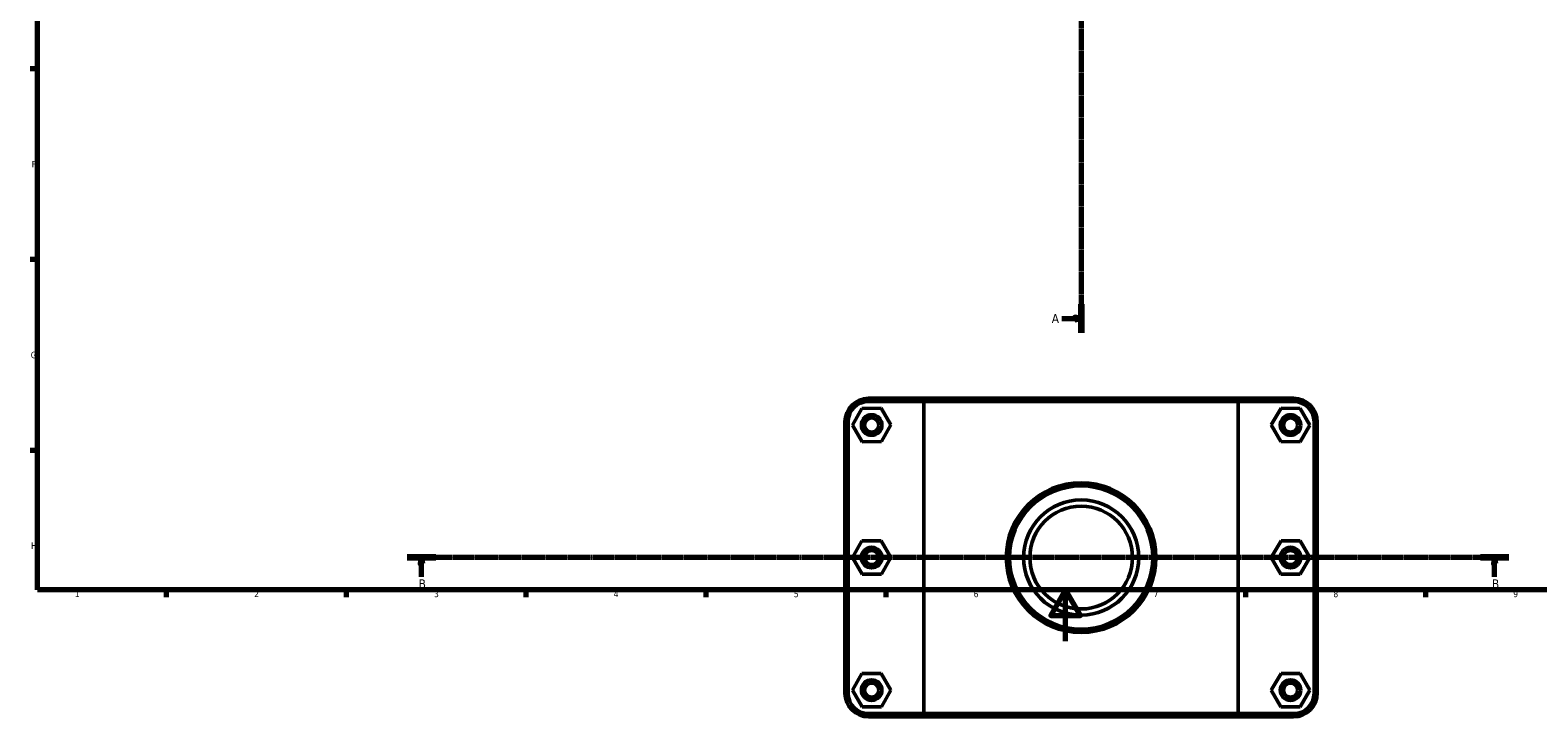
# Model space of a CAD drawing. Header units: millimetres. Extents: x 0 to 1126, y -29 to 1083.
# Tile 1 of 6: x 17 to 604, y -29 to 238. Entities that reach past the tile are written whole.
import ezdxf

# ---------------------------------------------------------------- set-up
doc = ezdxf.new("R2010")
doc.units = ezdxf.units.MM
doc.linetypes.add('CHAIN', pattern=[0.7087, 0.4724, -0.0591, 0.1181, -0.0591])
for name, color, linetype, lineweight in [('Border (ISO)', 7, 'Continuous', 70), ('Section Line (ISO)', 7, 'CHAIN', 70), ('Visible (ISO)', 7, 'Continuous', 50), ('Visible Narrow (ISO)', 7, 'Continuous', 35)]:
    doc.layers.add(name, color=color, linetype=linetype, lineweight=lineweight)
doc.styles.add('Label Text (ISO)', font='tahoma.ttf')
doc.styles.add('Note Text (ISO)', font='tahoma.ttf')

# ---------------------------------------------------------------- blocks, each defined once
blk = doc.blocks.new('Borders Default Border')
at = {"layer": 'Border (ISO)'}
for p, q in [((20, 222.75), (17.1, 222.75)), ((20, 148.5), (17.1, 148.5)), ((20, 74.25), (17.1, 74.25)), ((70.08, 20), (70.08, 17.1)), ((140.17, 20), (140.17, 17.1)), ((210.25, 20), (210.25, 17.1)), ((280.33, 20), (280.33, 17.1)), ((350.42, 20), (350.42, 17.1)), ((490.58, 20), (490.58, 17.1)), ((560.67, 20), (560.67, 17.1))]:
    blk.add_line(p, q, dxfattribs=at)
at = {"layer": 'Border (ISO)', "flags": 128}
for points in [[(20, 20), (20, 574), (821, 574), (821, 20), (20, 20)], [(420.5, 0), (420.5, 20), (414.73, 10), (426.27, 10), (420.5, 20)]]:
    blk.add_lwpolyline(points, dxfattribs=at)
at = {"layer": 'Border (ISO)', "color": 232, "true_color": 0xca0064, "char_height": 2.5, "attachment_point": 7, "style": 'Note Text (ISO)'}
for s, insert in [('F', (17.7, 184.38)), ('G', (17.31, 110.08)), ('H', (17.44, 35.88)), ('1', (34.48, 17.1)), ('2', (104.37, 17.1)), ('3', (174.43, 17.05)), ('4', (244.42, 17.1)), ('5', (314.64, 17.05)), ('6', (384.66, 17.05)), ('7', (454.77, 17.1)), ('8', (524.81, 17.04)), ('9', (594.88, 17.05))]:
    blk.add_mtext(s, dxfattribs=dict(at, insert=insert))
blk = doc.blocks.new('2dTransSection0')
at = {"layer": 'Section Line (ISO)', "linetype": 'CHAIN'}
blk.add_line((426.53, 450.3), (426.53, 119.99), dxfattribs=at)
at = {"layer": 'Section Line (ISO)', "linetype": 'Continuous', "lineweight": 140}
for p, q in [((426.53, 450.3), (426.53, 439.1)), ((426.53, 131.18), (426.53, 119.99))]:
    blk.add_line(p, q, dxfattribs=at)
at = {"layer": 'Section Line (ISO)', "linetype": 'Continuous'}
for p, q in [((419.03, 444.7), (424.03, 444.7)), ((426.53, 444.7), (424.03, 445.2)), ((424.03, 445.2), (424.03, 444.2)), ((424.03, 444.7), (426.53, 444.7)), ((424.03, 444.2), (426.53, 444.7)), ((419.03, 125.58), (424.03, 125.58)), ((426.53, 125.58), (424.03, 126.08)), ((424.03, 126.08), (424.03, 125.08)), ((424.03, 125.58), (426.53, 125.58)), ((424.03, 125.08), (426.53, 125.58))]:
    blk.add_line(p, q, dxfattribs=at)
at = {"layer": 'Section Line (ISO)', "linetype": 'Continuous', "flags": 128}
for points in [[(424.03, 444.2), (426.53, 444.7), (424.03, 445.2), (424.03, 444.2)], [(424.03, 125.08), (426.53, 125.58), (424.03, 126.08), (424.03, 125.08)]]:
    blk.add_lwpolyline(points, dxfattribs=at)
at = {"layer": 'Section Line (ISO)'}
for points in [[(424.03, 444.2), (426.53, 444.7), (424.03, 445.2), (424.03, 444.2)], [(424.03, 125.08), (426.53, 125.58), (424.03, 126.08), (424.03, 125.08)]]:
    blk.add_solid(points, dxfattribs=at)
at = {"layer": 'Section Line (ISO)', "char_height": 3.5, "attachment_point": 7, "style": 'Label Text (ISO)'}
for insert in [(415.08, 442.95), (415.08, 123.83)]:
    blk.add_mtext('A', dxfattribs=dict(at, insert=insert))
blk = doc.blocks.new('2dTransSection1')
at = {"layer": 'Section Line (ISO)', "linetype": 'CHAIN'}
blk.add_line((593.2, 32.51), (163.95, 32.51), dxfattribs=at)
at = {"layer": 'Section Line (ISO)', "linetype": 'Continuous', "lineweight": 140}
for p, q in [((175.08, 32.51), (163.95, 32.51)), ((593.2, 32.51), (582.08, 32.51))]:
    blk.add_line(p, q, dxfattribs=at)
at = {"layer": 'Section Line (ISO)', "linetype": 'Continuous'}
for p, q in [((169.52, 32.51), (169.02, 30.01)), ((169.02, 30.01), (170.02, 30.01)), ((169.52, 30.01), (169.52, 32.51)), ((170.02, 30.01), (169.52, 32.51)), ((169.52, 25.03), (169.52, 30.01)), ((587.64, 32.51), (587.14, 30.01)), ((587.14, 30.01), (588.14, 30.01)), ((587.64, 30.01), (587.64, 32.51)), ((588.14, 30.01), (587.64, 32.51)), ((587.64, 25.03), (587.64, 30.01))]:
    blk.add_line(p, q, dxfattribs=at)
at = {"layer": 'Section Line (ISO)', "linetype": 'Continuous', "flags": 128}
for points in [[(170.02, 30.01), (169.52, 32.51), (169.02, 30.01), (170.02, 30.01)], [(588.14, 30.01), (587.64, 32.51), (587.14, 30.01), (588.14, 30.01)]]:
    blk.add_lwpolyline(points, dxfattribs=at)
at = {"layer": 'Section Line (ISO)'}
for points in [[(170.02, 30.01), (169.52, 32.51), (169.02, 30.01), (170.02, 30.01)], [(588.14, 30.01), (587.64, 32.51), (587.14, 30.01), (588.14, 30.01)]]:
    blk.add_solid(points, dxfattribs=at)
at = {"layer": 'Section Line (ISO)', "char_height": 3.5, "attachment_point": 7, "style": 'Label Text (ISO)'}
for insert in [(168.45, 20.51), (586.57, 20.51)]:
    blk.add_mtext('B', dxfattribs=dict(at, insert=insert))

msp = doc.modelspace()

# ---------------------------------------------------------------- linework, layer by layer
at = {"layer": 'Visible (ISO)'}
for p, q in [((366.064, 94.51), (343.731, 94.51)), ((366.064, 94.51), (486.998, 94.51)), ((509.331, 94.51), (486.998, 94.51)), ((341.144, 90.59), (337.426, 84.07)), ((348.649, 90.63), (341.144, 90.59)), ((343.731, 93.26), (365.294, 93.26)), ((352.437, 84.151), (348.649, 90.63)), ((487.768, 93.26), (365.294, 93.26)), ((365.294, 93.26), (365.294, -28.24)), ((487.768, 93.26), (509.331, 93.26)), ((487.768, -28.24), (487.768, 93.26)), ((500.626, 84.151), (504.413, 90.63)), ((504.413, 90.63), (511.919, 90.59)), ((511.919, 90.59), (515.637, 84.07)), ((334.531, 85.31), (334.531, -20.29)), ((335.781, -20.29), (335.781, 85.31)), ((337.426, 84.07), (341.213, 77.59)), ((348.719, 77.631), (352.437, 84.151)), ((504.344, 77.631), (500.626, 84.151)), ((515.637, 84.07), (511.849, 77.59)), ((517.281, 85.31), (517.281, -20.29)), ((518.531, -20.29), (518.531, 85.31)), ((341.213, 77.59), (348.719, 77.631)), ((511.849, 77.59), (504.344, 77.631)), ((341.144, 38.99), (337.426, 32.47)), ((348.649, 39.03), (341.144, 38.99)), ((352.437, 32.551), (348.649, 39.03)), ((500.626, 32.551), (504.413, 39.03)), ((504.413, 39.03), (511.919, 38.99)), ((511.919, 38.99), (515.637, 32.47)), ((337.426, 32.47), (341.213, 25.99)), ((348.719, 26.031), (352.437, 32.551)), ((504.344, 26.031), (500.626, 32.551)), ((515.637, 32.47), (511.849, 25.99)), ((341.213, 25.99), (348.719, 26.031)), ((511.849, 25.99), (504.344, 26.031)), ((341.144, -12.61), (337.426, -19.13)), ((348.649, -12.57), (341.144, -12.61)), ((352.437, -19.049), (348.649, -12.57)), ((500.626, -19.049), (504.413, -12.57)), ((504.413, -12.57), (511.919, -12.61)), ((511.919, -12.61), (515.637, -19.13)), ((337.426, -19.13), (341.213, -25.61)), ((348.719, -25.569), (352.437, -19.049)), ((504.344, -25.569), (500.626, -19.049)), ((515.637, -19.13), (511.849, -25.61)), ((341.213, -25.61), (348.719, -25.569)), ((365.294, -28.24), (343.731, -28.24)), ((365.294, -28.24), (487.768, -28.24)), ((509.331, -28.24), (487.768, -28.24)), ((511.849, -25.61), (504.344, -25.569)), ((343.731, -29.49), (366.064, -29.49)), ((486.998, -29.49), (366.064, -29.49)), ((486.998, -29.49), (509.331, -29.49))]:
    msp.add_line(p, q, dxfattribs=at)
for centre, radius in [((344.931, 84.11), 4), ((508.131, 84.11), 4), ((344.931, 84.11), 2.75), ((508.131, 84.11), 2.75), ((426.531, 32.51), 29.149), ((426.531, 32.51), 27.899), ((426.531, 32.51), 22.422), ((426.531, 32.51), 20), ((344.931, 32.51), 4), ((344.931, 32.51), 2.75), ((508.131, 32.51), 4), ((508.131, 32.51), 2.75), ((344.931, -19.09), 4), ((344.931, -19.09), 2.75), ((508.131, -19.09), 4), ((508.131, -19.09), 2.75)]:
    msp.add_circle(centre, radius, dxfattribs=at)
for centre, radius, start, end in [((343.731, 85.31), 9.2, 90, 180), ((509.331, 85.31), 9.2, 0, 90), ((343.731, 85.31), 7.95, 90, 180), ((509.331, 85.31), 7.95, 0, 90), ((343.731, -20.29), 9.2, 180, 270), ((343.731, -20.29), 7.95, 180, 270), ((509.331, -20.29), 9.2, 270, 0), ((509.331, -20.29), 7.95, 270, 0)]:
    msp.add_arc(centre, radius, start, end, dxfattribs=at)
for points in [[(366.064, 94.51), (365.806, 94.094), (365.549, 93.677), (365.294, 93.26)], [(486.998, 94.51), (487.256, 94.094), (487.513, 93.677), (487.768, 93.26)], [(366.064, -29.49), (365.806, -29.073), (365.549, -28.657), (365.294, -28.24)], [(486.998, -29.49), (487.256, -29.073), (487.513, -28.657), (487.768, -28.24)]]:
    msp.add_open_spline(points, degree=3, dxfattribs=at)
at = {"layer": 'Visible Narrow (ISO)'}
for p, q in [((343.731, 93.323), (343.731, 94.448)), ((509.331, 93.323), (509.331, 94.448)), ((335.719, 85.31), (334.594, 85.31)), ((517.344, 85.31), (518.469, 85.31)), ((335.719, -20.29), (334.594, -20.29)), ((517.344, -20.29), (518.469, -20.29)), ((343.731, -28.302), (343.731, -29.427)), ((509.331, -28.302), (509.331, -29.427))]:
    msp.add_line(p, q, dxfattribs=at)

# ---------------------------------------------------------------- block references
msp.add_blockref('Borders Default Border', (0, 0))
at = {"layer": 'Section Line (ISO)'}
for name in ['2dTransSection0', '2dTransSection1']:
    msp.add_blockref(name, (0, 0), dxfattribs=at)

doc.saveas('drawing.dxf')
